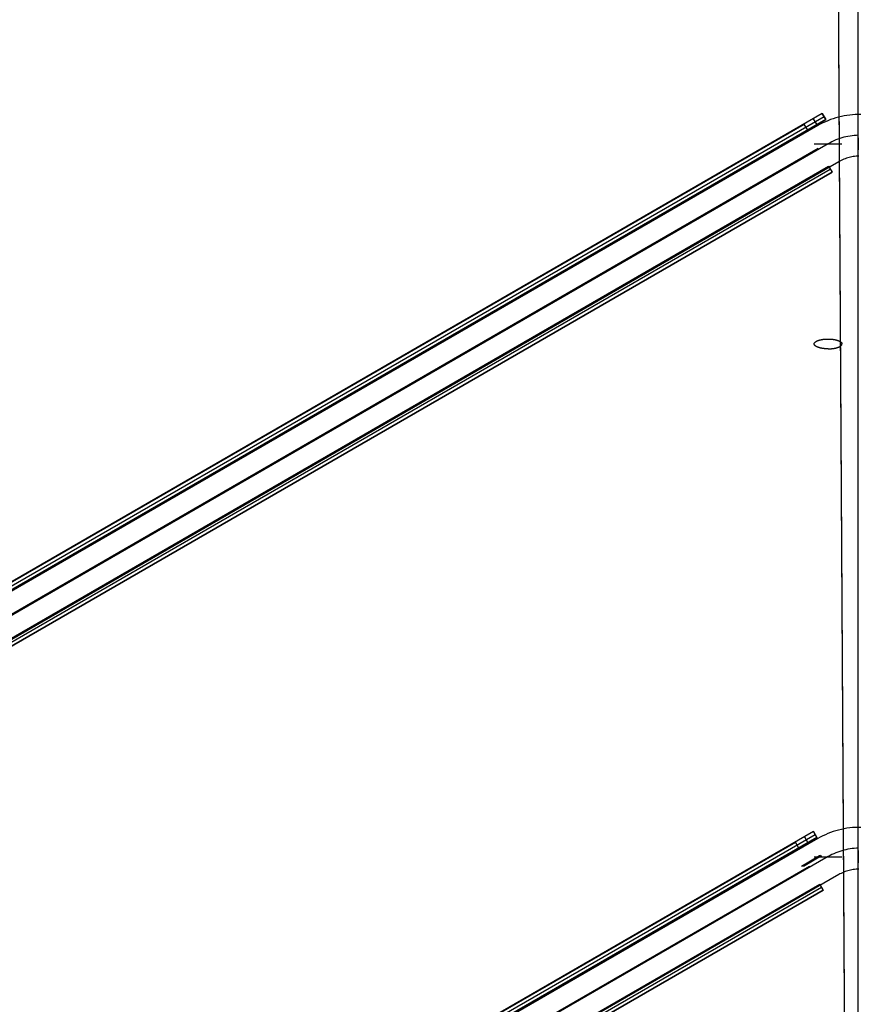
# Model space of a CAD drawing. Header units: millimetres. Extents: x -356 to 356, y -410 to 410.
# Tile 119 of 126: x -60 to 0, y 126 to 197. Entities that reach past the tile are written whole.
import ezdxf

# ---------------------------------------------------------------- set-up
doc = ezdxf.new("R2010")
doc.units = ezdxf.units.MM
doc.header["$MEASUREMENT"] = 0
doc.layers.add('1', color=7, linetype='Continuous')

msp = doc.modelspace()

# ---------------------------------------------------------------- linework, layer by layer
at = {"layer": '1', "color": 252, "extrusion": (0.999983, 0.005842, -0.000797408)}
for points in [[(407.209, -381.6), (29.139, -330)], [(407.344, -380.609), (29.275, -329.009)], [(407.209, -381.6), (29.139, -330)], [(407.074, -382.591), (29.004, -330.991)]]:
    msp.add_lwpolyline(points, dxfattribs=at)
at = {"layer": '1', "color": 252, "extrusion": (1, 0, 0)}
for points in [[(188.214, -455), (254.436, -430)], [(188.567, -455.936), (254.789, -430.936)], [(188.214, -455), (254.436, -430)], [(187.861, -454.064), (254.083, -429.064)], [(190.385, -456.5), (190.385, -528.5)], [(190.169, -528.5), (190.169, -456.5)], [(189.952, -528.5), (189.952, -456.5)], [(137.384, -480.899), (188.652, -455.899)], [(188.652, -455.899), (187.776, -454.101)], [(188.567, -455.936), (187.861, -454.064)], [(136.945, -480), (188.214, -455)], [(187.903, -453.5), (187.903, -453)], [(136.507, -479.101), (187.776, -454.101)], [(136.945, -480), (188.214, -455)], [(186.604, -455), (186.604, -460)], [(186.171, -460), (186.171, -455)], [(138.751, -481.5), (138.751, -553.5)], [(138.534, -553.5), (138.534, -481.5)], [(138.318, -553.5), (138.318, -481.5)], [(94.96, -505.862), (137.453, -480.862)], [(137.384, -480.899), (136.507, -479.101)], [(94.452, -505), (136.945, -480)], [(94.452, -505), (136.945, -480)], [(136.269, -478.5), (136.269, -478)], [(93.945, -504.138), (136.438, -479.138)], [(134.97, -480), (134.97, -485)], [(134.537, -485), (134.537, -480)]]:
    msp.add_lwpolyline(points, dxfattribs=at)
at = {"layer": '1', "color": 252}
for points in [[(-2.59, 190.385), (-162.805, 97.885)], [(-2.59, 190.385), (-162.805, 97.885)], [(-162.68, 97.669), (-2.465, 190.169)], [(-162.555, 97.452), (-2.34, 189.952)], [(-2.34, 189.952), (-162.555, 97.452)], [(-3.239, 190.01), (-2.989, 189.577)], [(0.189, 190.324), (-0.014, 190.324), (-0.216, 190.317), (-0.418, 190.303), (-0.62, 190.283), (-0.821, 190.255), (-1.021, 190.221), (-1.219, 190.18), (-1.416, 190.133), (-1.612, 190.079), (-1.805, 190.018), (-1.996, 189.951), (-2.185, 189.877), (-2.371, 189.797), (-2.555, 189.711), (-2.735, 189.619), (-2.912, 189.521)], [(-2.34, 189.952), (-2.59, 190.385)], [(-2.59, 190.385), (-2.34, 189.952)], [(-2.59, 190.385), (-2.34, 189.952)], [(-2.912, 189.521), (-162.562, 97.347)], [(-161.506, 98.635), (-3.889, 189.635)], [(-161.256, 98.202), (-3.639, 189.202)], [(-3.639, 189.202), (-3.889, 189.635)], [(0.012, 188.824), (-0.14, 188.819), (-0.292, 188.808), (-0.443, 188.793), (-0.594, 188.773), (-0.744, 188.747), (-0.893, 188.716), (-1.04, 188.681), (-1.187, 188.64), (-1.332, 188.595), (-1.475, 188.544), (-1.617, 188.489), (-1.757, 188.429), (-1.894, 188.365), (-2.029, 188.295), (-2.162, 188.222)], [(0.012, 188.824), (-0.14, 188.819), (-0.292, 188.808), (-0.443, 188.793), (-0.594, 188.773), (-0.744, 188.747), (-0.893, 188.716), (-1.04, 188.681), (-1.187, 188.64), (-1.332, 188.595), (-1.475, 188.544), (-1.617, 188.489), (-1.757, 188.429), (-1.894, 188.365), (-2.029, 188.295), (-2.162, 188.222)], [(-2.162, 188.222), (-161.812, 96.048)], [(-2.162, 188.222), (-161.812, 96.048)], [(-160.506, 96.903), (-2.889, 187.903)], [(-160.506, 96.903), (-2.889, 187.903)], [(-3.175, 188.214), (-1.175, 188.214)], [(-3.175, 188.214), (-1.175, 188.214)], [(0.037, 187.324), (-0.064, 187.321), (-0.165, 187.314), (-0.266, 187.304), (-0.367, 187.29), (-0.467, 187.273), (-0.566, 187.252), (-0.664, 187.229), (-0.762, 187.202), (-0.859, 187.171), (-0.954, 187.138), (-1.049, 187.101), (-1.142, 187.061), (-1.234, 187.018), (-1.324, 186.972), (-1.412, 186.923)], [(-1.412, 186.923), (-161.062, 94.749)], [(-159.756, 95.604), (-2.139, 186.604)], [(-159.756, 95.604), (-2.139, 186.604)], [(-159.756, 95.604), (-2.139, 186.604)], [(-159.631, 95.388), (-2.014, 186.388)], [(-2.139, 186.604), (-1.889, 186.171)], [(-2.139, 186.604), (-1.889, 186.171)], [(-1.889, 186.171), (-159.506, 95.171)], [(-1.889, 186.171), (-159.506, 95.171)], [(-159.506, 95.171), (-1.889, 186.171)], [(0.189, 139.055), (-0.014, 139.055), (-0.216, 139.048), (-0.418, 139.034), (-0.62, 139.014), (-0.821, 138.987), (-1.021, 138.952), (-1.219, 138.912), (-1.416, 138.864), (-1.612, 138.81), (-1.805, 138.749), (-1.996, 138.682), (-2.185, 138.609), (-2.371, 138.529), (-2.555, 138.443), (-2.735, 138.35), (-2.912, 138.252)], [(-3.223, 138.751), (-118.405, 72.251)], [(-3.223, 138.751), (-118.405, 72.251)], [(-118.28, 72.034), (-3.098, 138.534)], [(-2.912, 138.252), (-118.162, 71.712)], [(-118.155, 71.818), (-2.973, 138.318)], [(-2.973, 138.318), (-118.155, 71.818)], [(-3.873, 138.376), (-3.623, 137.943)], [(-2.973, 138.318), (-3.223, 138.751)], [(-3.223, 138.751), (-2.973, 138.318)], [(-3.223, 138.751), (-2.973, 138.318)], [(-117.106, 73.001), (-4.522, 138.001)], [(-116.856, 72.568), (-4.272, 137.568)], [(-4.272, 137.568), (-4.522, 138.001)], [(0.012, 137.555), (-0.14, 137.55), (-0.292, 137.54), (-0.443, 137.524), (-0.594, 137.504), (-0.744, 137.478), (-0.893, 137.448), (-1.04, 137.412), (-1.187, 137.372), (-1.332, 137.326), (-1.475, 137.276), (-1.617, 137.22), (-1.757, 137.161), (-1.894, 137.096), (-2.029, 137.027), (-2.162, 136.953)], [(0.012, 137.555), (-0.14, 137.55), (-0.292, 137.54), (-0.443, 137.524), (-0.594, 137.504), (-0.744, 137.478), (-0.893, 137.448), (-1.04, 137.412), (-1.187, 137.372), (-1.332, 137.326), (-1.475, 137.276), (-1.617, 137.22), (-1.757, 137.161), (-1.894, 137.096), (-2.029, 137.027), (-2.162, 136.953)], [(-2.162, 136.953), (-117.412, 70.413)], [(-2.162, 136.953), (-117.412, 70.413)], [(-3.175, 136.945), (-1.175, 136.945)], [(-116.106, 71.269), (-3.522, 136.269)], [(-116.106, 71.269), (-3.522, 136.269)], [(0.037, 136.055), (-0.064, 136.052), (-0.165, 136.045), (-0.266, 136.035), (-0.367, 136.021), (-0.467, 136.004), (-0.566, 135.984), (-0.664, 135.96), (-0.762, 135.933), (-0.859, 135.903), (-0.954, 135.869), (-1.049, 135.832), (-1.142, 135.792), (-1.234, 135.749), (-1.324, 135.703), (-1.412, 135.654)], [(-1.412, 135.654), (-116.662, 69.114)], [(-115.356, 69.97), (-2.772, 134.97)], [(-115.356, 69.97), (-2.772, 134.97)], [(-115.356, 69.97), (-2.772, 134.97)], [(-115.356, 69.97), (-2.772, 134.97)], [(-115.231, 69.753), (-2.647, 134.753)], [(-2.772, 134.97), (-2.522, 134.537)], [(-2.522, 134.537), (-2.772, 134.97)], [(-2.522, 134.537), (-115.106, 69.537)], [(-115.106, 69.537), (-2.522, 134.537)], [(-115.106, 69.537), (-2.522, 134.537)], [(-115.106, 69.537), (-2.522, 134.537)]]:
    msp.add_lwpolyline(points, dxfattribs=at)
at = {"layer": '1', "color": 252, "extrusion": (-0.231455, 0.935414, 0.267261)}
for points in [[(-41.774, -487.897), (-43.215, -489.454)], [(-43.284, -489.39), (-41.843, -487.833)], [(-41.913, -487.769), (-43.354, -489.325)], [(-28.757, -498.632), (-30.198, -500.189)], [(-30.267, -500.125), (-28.826, -498.568)], [(-28.896, -498.504), (-30.337, -500.061)]]:
    msp.add_lwpolyline(points, dxfattribs=at)
at = {"layer": '1', "color": 252, "extrusion": (0.866025, 0.5, 0)}
for points in [[(162.173, -455), (162.174, -454.956), (162.175, -454.911), (162.178, -454.866), (162.182, -454.82), (162.186, -454.775), (162.192, -454.729), (162.199, -454.682), (162.207, -454.636), (162.216, -454.59), (162.226, -454.543), (162.238, -454.496), (162.251, -454.45), (162.265, -454.403), (162.28, -454.357), (162.296, -454.31), (162.314, -454.264), (162.333, -454.218), (162.353, -454.172), (162.374, -454.127), (162.397, -454.081), (162.421, -454.037), (162.446, -453.992), (162.472, -453.949), (162.499, -453.906), (162.528, -453.863), (162.558, -453.821), (162.589, -453.78), (162.621, -453.739), (162.654, -453.7), (162.688, -453.661), (162.723, -453.623), (162.759, -453.586), (162.796, -453.55), (162.834, -453.515), (162.873, -453.48), (162.913, -453.447), (162.953, -453.415), (162.995, -453.384), (163.036, -453.355), (163.079, -453.326), (163.122, -453.299), (163.166, -453.272), (163.21, -453.247), (163.255, -453.223), (163.3, -453.201), (163.345, -453.179), (163.391, -453.159), (163.437, -453.14), (163.484, -453.123), (163.53, -453.106), (163.577, -453.091), (163.623, -453.077), (163.67, -453.064), (163.716, -453.053), (163.763, -453.043), (163.81, -453.033), (163.856, -453.025), (163.902, -453.018), (163.948, -453.013), (163.994, -453.008), (164.039, -453.005), (164.084, -453.002), (164.129, -453), (164.173, -453), (164.218, -453), (164.263, -453.002), (164.308, -453.005), (164.353, -453.008), (164.399, -453.013), (164.445, -453.018), (164.491, -453.025), (164.537, -453.033), (164.584, -453.043), (164.63, -453.053), (164.677, -453.064), (164.724, -453.077), (164.77, -453.091), (164.817, -453.106), (164.863, -453.123), (164.91, -453.14), (164.956, -453.159), (165.001, -453.179), (165.047, -453.201), (165.092, -453.223), (165.137, -453.247), (165.181, -453.272), (165.225, -453.299), (165.268, -453.326), (165.31, -453.355), (165.352, -453.384), (165.394, -453.415), (165.434, -453.447), (165.474, -453.48), (165.513, -453.515), (165.551, -453.55), (165.588, -453.586), (165.624, -453.623), (165.659, -453.661), (165.693, -453.7), (165.726, -453.739), (165.758, -453.78), (165.789, -453.821), (165.819, -453.863), (165.847, -453.906), (165.875, -453.949), (165.901, -453.992), (165.926, -454.037), (165.95, -454.081), (165.973, -454.127), (165.994, -454.172), (166.014, -454.218), (166.033, -454.264), (166.051, -454.31), (166.067, -454.357), (166.082, -454.403), (166.096, -454.45), (166.109, -454.496), (166.121, -454.543), (166.131, -454.59), (166.14, -454.636), (166.148, -454.682), (166.155, -454.729), (166.161, -454.775), (166.165, -454.82), (166.169, -454.866), (166.171, -454.911), (166.173, -454.956), (166.173, -455)], [(165.673, -455), (165.673, -454.967), (165.672, -454.933), (165.67, -454.899), (165.667, -454.865), (165.664, -454.831), (165.66, -454.796), (165.654, -454.762), (165.648, -454.727), (165.642, -454.692), (165.634, -454.657), (165.625, -454.622), (165.616, -454.587), (165.605, -454.552), (165.594, -454.517), (165.581, -454.483), (165.568, -454.448), (165.554, -454.413), (165.539, -454.379), (165.523, -454.345), (165.506, -454.311), (165.488, -454.278), (165.469, -454.244), (165.45, -454.212), (165.429, -454.179), (165.408, -454.147), (165.385, -454.116), (165.362, -454.085), (165.338, -454.055), (165.313, -454.025), (165.288, -453.996), (165.261, -453.967), (165.234, -453.939), (165.206, -453.912), (165.178, -453.886), (165.149, -453.86), (165.119, -453.835), (165.089, -453.811), (165.058, -453.788), (165.026, -453.766), (164.994, -453.745), (164.962, -453.724), (164.929, -453.704), (164.896, -453.685), (164.862, -453.668), (164.829, -453.651), (164.794, -453.635), (164.76, -453.619), (164.726, -453.605), (164.691, -453.592), (164.656, -453.58), (164.621, -453.568), (164.586, -453.558), (164.551, -453.548), (164.516, -453.54), (164.481, -453.532), (164.446, -453.525), (164.412, -453.519), (164.377, -453.514), (164.343, -453.51), (164.308, -453.506), (164.274, -453.503), (164.24, -453.501), (164.207, -453.5), (164.173, -453.5), (164.14, -453.5), (164.107, -453.501), (164.073, -453.503), (164.039, -453.506), (164.004, -453.51), (163.97, -453.514), (163.935, -453.519), (163.901, -453.525), (163.866, -453.532), (163.831, -453.54), (163.796, -453.548), (163.761, -453.558), (163.726, -453.568), (163.691, -453.58), (163.656, -453.592), (163.621, -453.605), (163.587, -453.619), (163.552, -453.635), (163.518, -453.651), (163.485, -453.668), (163.451, -453.685), (163.418, -453.704), (163.385, -453.724), (163.353, -453.745), (163.321, -453.766), (163.289, -453.788), (163.258, -453.811), (163.228, -453.835), (163.198, -453.86), (163.169, -453.886), (163.141, -453.912), (163.113, -453.939), (163.086, -453.967), (163.059, -453.996), (163.034, -454.025), (163.009, -454.055), (162.985, -454.085), (162.962, -454.116), (162.939, -454.147), (162.918, -454.179), (162.897, -454.212), (162.878, -454.244), (162.859, -454.278), (162.841, -454.311), (162.824, -454.345), (162.808, -454.379), (162.793, -454.413), (162.779, -454.448), (162.766, -454.483), (162.753, -454.517), (162.742, -454.552), (162.731, -454.587), (162.722, -454.622), (162.713, -454.657), (162.705, -454.692), (162.699, -454.727), (162.693, -454.762), (162.687, -454.796), (162.683, -454.831), (162.68, -454.865), (162.677, -454.899), (162.675, -454.933), (162.674, -454.967), (162.673, -455)], [(165.586, -455), (165.585, -454.948), (165.582, -454.897), (165.578, -454.845), (165.572, -454.794), (165.564, -454.742), (165.554, -454.692), (165.542, -454.641), (165.529, -454.591), (165.514, -454.541), (165.497, -454.492), (165.479, -454.444), (165.459, -454.396), (165.437, -454.349), (165.414, -454.303), (165.389, -454.257), (165.363, -454.213), (165.335, -454.169), (165.305, -454.127), (165.275, -454.085), (165.242, -454.045), (165.209, -454.005), (165.174, -453.967), (165.137, -453.93), (165.1, -453.895), (165.061, -453.86), (165.021, -453.827), (164.98, -453.796), (164.938, -453.766), (164.895, -453.737), (164.851, -453.71), (164.806, -453.684), (164.76, -453.66), (164.713, -453.638), (164.666, -453.617), (164.618, -453.597), (164.569, -453.58), (164.52, -453.564), (164.47, -453.55), (164.42, -453.538), (164.369, -453.527), (164.318, -453.518), (164.267, -453.511), (164.215, -453.506), (164.163, -453.502), (164.112, -453.5), (164.06, -453.5), (164.008, -453.502), (163.957, -453.506), (163.905, -453.511), (163.854, -453.518), (163.803, -453.527), (163.752, -453.538), (163.702, -453.55), (163.652, -453.564), (163.603, -453.58), (163.554, -453.597), (163.506, -453.617), (163.458, -453.638), (163.412, -453.66), (163.366, -453.684), (163.321, -453.71), (163.277, -453.737), (163.234, -453.766), (163.192, -453.796), (163.151, -453.827), (163.111, -453.86), (163.072, -453.895), (163.034, -453.93), (162.998, -453.967), (162.963, -454.005), (162.929, -454.045), (162.897, -454.085), (162.866, -454.127), (162.837, -454.169), (162.809, -454.213), (162.783, -454.257), (162.758, -454.303), (162.734, -454.349), (162.713, -454.396), (162.693, -454.444), (162.674, -454.492), (162.658, -454.541), (162.643, -454.591), (162.629, -454.641), (162.618, -454.692), (162.608, -454.742), (162.6, -454.794), (162.594, -454.845), (162.589, -454.897), (162.587, -454.948), (162.586, -455)], [(162.586, -455), (162.587, -455.052), (162.589, -455.103), (162.594, -455.155), (162.6, -455.206), (162.608, -455.258), (162.618, -455.308), (162.629, -455.359), (162.643, -455.409), (162.658, -455.459), (162.674, -455.508), (162.693, -455.556), (162.713, -455.604), (162.734, -455.651), (162.758, -455.697), (162.783, -455.743), (162.809, -455.787), (162.837, -455.831), (162.866, -455.873), (162.897, -455.915), (162.929, -455.955), (162.963, -455.995), (162.998, -456.033), (163.034, -456.07), (163.072, -456.105), (163.111, -456.14), (163.151, -456.173), (163.192, -456.204), (163.234, -456.234), (163.277, -456.263), (163.321, -456.29), (163.366, -456.316), (163.412, -456.34), (163.458, -456.362), (163.506, -456.383), (163.554, -456.403), (163.603, -456.42), (163.652, -456.436), (163.702, -456.45), (163.752, -456.462), (163.803, -456.473), (163.854, -456.482), (163.905, -456.489), (163.957, -456.494), (164.008, -456.498), (164.06, -456.5), (164.112, -456.5), (164.163, -456.498), (164.215, -456.494), (164.267, -456.489), (164.318, -456.482), (164.369, -456.473), (164.42, -456.462), (164.47, -456.45), (164.52, -456.436), (164.569, -456.42), (164.618, -456.403), (164.666, -456.383), (164.713, -456.362), (164.76, -456.34), (164.806, -456.316), (164.851, -456.29), (164.895, -456.263), (164.938, -456.234), (164.98, -456.204), (165.021, -456.173), (165.061, -456.14), (165.1, -456.105), (165.137, -456.07), (165.174, -456.033), (165.209, -455.995), (165.242, -455.955), (165.275, -455.915), (165.305, -455.873), (165.335, -455.831), (165.363, -455.787), (165.389, -455.743), (165.414, -455.697), (165.437, -455.651), (165.459, -455.604), (165.479, -455.556), (165.497, -455.508), (165.514, -455.459), (165.529, -455.409), (165.542, -455.359), (165.554, -455.308), (165.564, -455.258), (165.572, -455.206), (165.578, -455.155), (165.582, -455.103), (165.585, -455.052), (165.586, -455)], [(121.186, -480), (121.185, -479.948), (121.182, -479.897), (121.178, -479.845), (121.172, -479.794), (121.164, -479.742), (121.154, -479.692), (121.142, -479.641), (121.129, -479.591), (121.114, -479.541), (121.097, -479.492), (121.079, -479.444), (121.059, -479.396), (121.037, -479.349), (121.014, -479.303), (120.989, -479.257), (120.963, -479.213), (120.935, -479.169), (120.905, -479.127), (120.875, -479.085), (120.842, -479.045), (120.809, -479.005), (120.774, -478.967), (120.737, -478.93), (120.7, -478.895), (120.661, -478.86), (120.621, -478.827), (120.58, -478.796), (120.538, -478.766), (120.495, -478.737), (120.451, -478.71), (120.406, -478.684), (120.36, -478.66), (120.313, -478.638), (120.266, -478.617), (120.218, -478.597), (120.169, -478.58), (120.12, -478.564), (120.07, -478.55), (120.02, -478.538), (119.969, -478.527), (119.918, -478.518), (119.867, -478.511), (119.815, -478.506), (119.763, -478.502), (119.712, -478.5), (119.66, -478.5), (119.608, -478.502), (119.557, -478.506), (119.505, -478.511), (119.454, -478.518), (119.403, -478.527), (119.352, -478.538), (119.302, -478.55), (119.252, -478.564), (119.203, -478.58), (119.154, -478.597), (119.106, -478.617), (119.058, -478.638), (119.012, -478.66), (118.966, -478.684), (118.921, -478.71), (118.877, -478.737), (118.834, -478.766), (118.792, -478.796), (118.751, -478.827), (118.711, -478.86), (118.672, -478.895), (118.634, -478.93), (118.598, -478.967), (118.563, -479.005), (118.529, -479.045), (118.497, -479.085), (118.466, -479.127), (118.437, -479.169), (118.409, -479.213), (118.383, -479.257), (118.358, -479.303), (118.334, -479.349), (118.313, -479.396), (118.293, -479.444), (118.274, -479.492), (118.258, -479.541), (118.243, -479.591), (118.229, -479.641), (118.218, -479.692), (118.208, -479.742), (118.2, -479.794), (118.194, -479.845), (118.189, -479.897), (118.187, -479.948), (118.186, -480)], [(118.186, -480), (118.187, -480.052), (118.189, -480.103), (118.194, -480.155), (118.2, -480.206), (118.208, -480.258), (118.218, -480.308), (118.229, -480.359), (118.243, -480.409), (118.258, -480.459), (118.274, -480.508), (118.293, -480.556), (118.313, -480.604), (118.334, -480.651), (118.358, -480.697), (118.383, -480.743), (118.409, -480.787), (118.437, -480.831), (118.466, -480.873), (118.497, -480.915), (118.529, -480.955), (118.563, -480.995), (118.598, -481.033), (118.634, -481.07), (118.672, -481.105), (118.711, -481.14), (118.751, -481.173), (118.792, -481.204), (118.834, -481.234), (118.877, -481.263), (118.921, -481.29), (118.966, -481.316), (119.012, -481.34), (119.058, -481.362), (119.106, -481.383), (119.154, -481.403), (119.203, -481.42), (119.252, -481.436), (119.302, -481.45), (119.352, -481.462), (119.403, -481.473), (119.454, -481.482), (119.505, -481.489), (119.557, -481.494), (119.608, -481.498), (119.66, -481.5), (119.712, -481.5), (119.763, -481.498), (119.815, -481.494), (119.867, -481.489), (119.918, -481.482), (119.969, -481.473), (120.02, -481.462), (120.07, -481.45), (120.12, -481.436), (120.169, -481.42), (120.218, -481.403), (120.266, -481.383), (120.313, -481.362), (120.36, -481.34), (120.406, -481.316), (120.451, -481.29), (120.495, -481.263), (120.538, -481.234), (120.58, -481.204), (120.621, -481.173), (120.661, -481.14), (120.7, -481.105), (120.737, -481.07), (120.774, -481.033), (120.809, -480.995), (120.842, -480.955), (120.875, -480.915), (120.905, -480.873), (120.935, -480.831), (120.963, -480.787), (120.989, -480.743), (121.014, -480.697), (121.037, -480.651), (121.059, -480.604), (121.079, -480.556), (121.097, -480.508), (121.114, -480.459), (121.129, -480.409), (121.142, -480.359), (121.154, -480.308), (121.164, -480.258), (121.172, -480.206), (121.178, -480.155), (121.182, -480.103), (121.185, -480.052), (121.186, -480)], [(117.773, -480), (117.774, -479.956), (117.775, -479.911), (117.778, -479.866), (117.782, -479.82), (117.786, -479.775), (117.792, -479.729), (117.799, -479.682), (117.807, -479.636), (117.816, -479.59), (117.826, -479.543), (117.838, -479.496), (117.851, -479.45), (117.865, -479.403), (117.88, -479.357), (117.896, -479.31), (117.914, -479.264), (117.933, -479.218), (117.953, -479.172), (117.974, -479.127), (117.997, -479.081), (118.021, -479.037), (118.046, -478.992), (118.072, -478.949), (118.099, -478.906), (118.128, -478.863), (118.158, -478.821), (118.189, -478.78), (118.221, -478.739), (118.254, -478.7), (118.288, -478.661), (118.323, -478.623), (118.359, -478.586), (118.396, -478.55), (118.434, -478.515), (118.473, -478.48), (118.513, -478.447), (118.553, -478.415), (118.595, -478.384), (118.636, -478.355), (118.679, -478.326), (118.722, -478.299), (118.766, -478.272), (118.81, -478.247), (118.855, -478.223), (118.9, -478.201), (118.945, -478.179), (118.991, -478.159), (119.037, -478.14), (119.084, -478.123), (119.13, -478.106), (119.177, -478.091), (119.223, -478.077), (119.27, -478.064), (119.316, -478.053), (119.363, -478.043), (119.41, -478.033), (119.456, -478.025), (119.502, -478.018), (119.548, -478.013), (119.594, -478.008), (119.639, -478.005), (119.684, -478.002), (119.729, -478), (119.773, -478), (119.818, -478), (119.863, -478.002), (119.908, -478.005), (119.953, -478.008), (119.999, -478.013), (120.045, -478.018), (120.091, -478.025), (120.137, -478.033), (120.184, -478.043), (120.23, -478.053), (120.277, -478.064), (120.324, -478.077), (120.37, -478.091), (120.417, -478.106), (120.463, -478.123), (120.51, -478.14), (120.556, -478.159), (120.601, -478.179), (120.647, -478.201), (120.692, -478.223), (120.737, -478.247), (120.781, -478.272), (120.825, -478.299), (120.868, -478.326), (120.91, -478.355), (120.952, -478.384), (120.994, -478.415), (121.034, -478.447), (121.074, -478.48), (121.113, -478.515), (121.151, -478.55), (121.188, -478.586), (121.224, -478.623), (121.259, -478.661), (121.293, -478.7), (121.326, -478.739), (121.358, -478.78), (121.389, -478.821), (121.419, -478.863), (121.447, -478.906), (121.475, -478.949), (121.501, -478.992), (121.526, -479.037), (121.55, -479.081), (121.573, -479.127), (121.594, -479.172), (121.614, -479.218), (121.633, -479.264), (121.651, -479.31), (121.667, -479.357), (121.682, -479.403), (121.696, -479.45), (121.709, -479.496), (121.721, -479.543), (121.731, -479.59), (121.74, -479.636), (121.748, -479.682), (121.755, -479.729), (121.761, -479.775), (121.765, -479.82), (121.769, -479.866), (121.771, -479.911), (121.773, -479.956), (121.773, -480)], [(121.273, -480), (121.273, -479.967), (121.272, -479.933), (121.27, -479.899), (121.267, -479.865), (121.264, -479.831), (121.26, -479.796), (121.254, -479.762), (121.248, -479.727), (121.242, -479.692), (121.234, -479.657), (121.225, -479.622), (121.216, -479.587), (121.205, -479.552), (121.194, -479.517), (121.181, -479.483), (121.168, -479.448), (121.154, -479.413), (121.139, -479.379), (121.123, -479.345), (121.106, -479.311), (121.088, -479.278), (121.069, -479.244), (121.05, -479.212), (121.029, -479.179), (121.008, -479.147), (120.985, -479.116), (120.962, -479.085), (120.938, -479.055), (120.913, -479.025), (120.888, -478.996), (120.861, -478.967), (120.834, -478.939), (120.806, -478.912), (120.778, -478.886), (120.749, -478.86), (120.719, -478.835), (120.689, -478.811), (120.658, -478.788), (120.626, -478.766), (120.594, -478.745), (120.562, -478.724), (120.529, -478.704), (120.496, -478.685), (120.462, -478.668), (120.429, -478.651), (120.394, -478.635), (120.36, -478.619), (120.326, -478.605), (120.291, -478.592), (120.256, -478.58), (120.221, -478.568), (120.186, -478.558), (120.151, -478.548), (120.116, -478.54), (120.081, -478.532), (120.046, -478.525), (120.012, -478.519), (119.977, -478.514), (119.943, -478.51), (119.908, -478.506), (119.874, -478.503), (119.84, -478.501), (119.807, -478.5), (119.773, -478.5), (119.74, -478.5), (119.707, -478.501), (119.673, -478.503), (119.639, -478.506), (119.604, -478.51), (119.57, -478.514), (119.535, -478.519), (119.501, -478.525), (119.466, -478.532), (119.431, -478.54), (119.396, -478.548), (119.361, -478.558), (119.326, -478.568), (119.291, -478.58), (119.256, -478.592), (119.221, -478.605), (119.187, -478.619), (119.152, -478.635), (119.118, -478.651), (119.085, -478.668), (119.051, -478.685), (119.018, -478.704), (118.985, -478.724), (118.953, -478.745), (118.921, -478.766), (118.889, -478.788), (118.858, -478.811), (118.828, -478.835), (118.798, -478.86), (118.769, -478.886), (118.741, -478.912), (118.713, -478.939), (118.686, -478.967), (118.659, -478.996), (118.634, -479.025), (118.609, -479.055), (118.585, -479.085), (118.562, -479.116), (118.539, -479.147), (118.518, -479.179), (118.497, -479.212), (118.478, -479.244), (118.459, -479.278), (118.441, -479.311), (118.424, -479.345), (118.408, -479.379), (118.393, -479.413), (118.379, -479.448), (118.366, -479.483), (118.353, -479.517), (118.342, -479.552), (118.331, -479.587), (118.322, -479.622), (118.313, -479.657), (118.305, -479.692), (118.299, -479.727), (118.293, -479.762), (118.287, -479.796), (118.283, -479.831), (118.28, -479.865), (118.277, -479.899), (118.275, -479.933), (118.274, -479.967), (118.273, -480)]]:
    msp.add_lwpolyline(points, dxfattribs=at)
at = {"layer": '1', "color": 252, "extrusion": (0, 0.898831, 0.438294)}
for points in [[(3.175, -491.462), (3.175, -491.484), (3.174, -491.506), (3.173, -491.529), (3.171, -491.551), (3.169, -491.574), (3.166, -491.597), (3.163, -491.62), (3.159, -491.643), (3.154, -491.667), (3.149, -491.69), (3.143, -491.713), (3.137, -491.737), (3.13, -491.76), (3.122, -491.783), (3.114, -491.806), (3.105, -491.83), (3.096, -491.853), (3.086, -491.876), (3.075, -491.898), (3.064, -491.921), (3.052, -491.943), (3.039, -491.965), (3.026, -491.987), (3.012, -492.009), (2.998, -492.03), (2.983, -492.051), (2.968, -492.072), (2.952, -492.092), (2.935, -492.112), (2.918, -492.131), (2.9, -492.15), (2.882, -492.169), (2.864, -492.187), (2.845, -492.204), (2.825, -492.221), (2.806, -492.238), (2.785, -492.254), (2.765, -492.269), (2.744, -492.284), (2.722, -492.299), (2.701, -492.312), (2.679, -492.325), (2.657, -492.338), (2.635, -492.35), (2.612, -492.361), (2.589, -492.372), (2.566, -492.382), (2.543, -492.391), (2.52, -492.4), (2.497, -492.408), (2.474, -492.416), (2.45, -492.423), (2.427, -492.429), (2.404, -492.435), (2.38, -492.44), (2.357, -492.445), (2.334, -492.449), (2.311, -492.452), (2.288, -492.455), (2.265, -492.457), (2.242, -492.459), (2.22, -492.461), (2.197, -492.461), (2.175, -492.462), (2.153, -492.461), (2.131, -492.461), (2.108, -492.459), (2.085, -492.457), (2.063, -492.455), (2.04, -492.452), (2.016, -492.449), (1.993, -492.445), (1.97, -492.44), (1.947, -492.435), (1.923, -492.429), (1.9, -492.423), (1.877, -492.416), (1.853, -492.408), (1.83, -492.4), (1.807, -492.391), (1.784, -492.382), (1.761, -492.372), (1.739, -492.361), (1.716, -492.35), (1.694, -492.338), (1.671, -492.325), (1.65, -492.312), (1.628, -492.299), (1.607, -492.284), (1.586, -492.269), (1.565, -492.254), (1.545, -492.238), (1.525, -492.221), (1.506, -492.204), (1.487, -492.187), (1.468, -492.169), (1.45, -492.15), (1.433, -492.131), (1.415, -492.112), (1.399, -492.092), (1.383, -492.072), (1.367, -492.051), (1.353, -492.03), (1.338, -492.009), (1.325, -491.987), (1.311, -491.965), (1.299, -491.943), (1.287, -491.921), (1.276, -491.898), (1.265, -491.876), (1.255, -491.853), (1.245, -491.83), (1.237, -491.806), (1.228, -491.783), (1.221, -491.76), (1.214, -491.737), (1.207, -491.713), (1.202, -491.69), (1.197, -491.667), (1.192, -491.643), (1.188, -491.62), (1.184, -491.597), (1.182, -491.574), (1.179, -491.551), (1.178, -491.529), (1.176, -491.506), (1.175, -491.484), (1.175, -491.462)], [(2.175, -490.462), (2.197, -490.462), (2.22, -490.463), (2.242, -490.464), (2.265, -490.466), (2.288, -490.468), (2.311, -490.471), (2.334, -490.474), (2.357, -490.478), (2.38, -490.483), (2.404, -490.488), (2.427, -490.494), (2.45, -490.5), (2.474, -490.507), (2.497, -490.515), (2.52, -490.523), (2.543, -490.532), (2.566, -490.541), (2.589, -490.551), (2.612, -490.562), (2.635, -490.573), (2.657, -490.585), (2.679, -490.598), (2.701, -490.611), (2.722, -490.625), (2.744, -490.639), (2.765, -490.654), (2.785, -490.669), (2.806, -490.685), (2.825, -490.702), (2.845, -490.719), (2.864, -490.736), (2.882, -490.754), (2.9, -490.773), (2.918, -490.792), (2.935, -490.811), (2.952, -490.831), (2.968, -490.851), (2.983, -490.872), (2.998, -490.893), (3.012, -490.914), (3.026, -490.936), (3.039, -490.958), (3.052, -490.98), (3.064, -491.002), (3.075, -491.025), (3.086, -491.048), (3.096, -491.07), (3.105, -491.093), (3.114, -491.117), (3.122, -491.14), (3.13, -491.163), (3.137, -491.186), (3.143, -491.21), (3.149, -491.233), (3.154, -491.256), (3.159, -491.28), (3.163, -491.303), (3.166, -491.326), (3.169, -491.349), (3.171, -491.372), (3.173, -491.394), (3.174, -491.417), (3.175, -491.439), (3.175, -491.462)], [(1.175, -491.462), (1.176, -491.427), (1.178, -491.393), (1.18, -491.359), (1.185, -491.325), (1.19, -491.292), (1.196, -491.258), (1.204, -491.225), (1.212, -491.192), (1.222, -491.159), (1.233, -491.127), (1.245, -491.095), (1.258, -491.063), (1.272, -491.032), (1.287, -491.001), (1.304, -490.971), (1.321, -490.942), (1.339, -490.913), (1.358, -490.885), (1.378, -490.857), (1.4, -490.83), (1.422, -490.804), (1.444, -490.779), (1.468, -490.754), (1.493, -490.731), (1.518, -490.708), (1.544, -490.686), (1.571, -490.665), (1.599, -490.645), (1.627, -490.625), (1.656, -490.607), (1.685, -490.59), (1.715, -490.574), (1.746, -490.558), (1.777, -490.544), (1.808, -490.531), (1.84, -490.519), (1.873, -490.508), (1.905, -490.499), (1.938, -490.49), (1.972, -490.482), (2.005, -490.476), (2.039, -490.471), (2.073, -490.467), (2.107, -490.464), (2.141, -490.462), (2.175, -490.462)], [(2.175, -490.462), (2.141, -490.462), (2.106, -490.464), (2.071, -490.467), (2.037, -490.471), (2.003, -490.477), (1.968, -490.483), (1.935, -490.491), (1.901, -490.5), (1.868, -490.51), (1.835, -490.521), (1.803, -490.534), (1.771, -490.547), (1.739, -490.562), (1.708, -490.577), (1.678, -490.594), (1.648, -490.612), (1.619, -490.631), (1.59, -490.65), (1.562, -490.671), (1.535, -490.693), (1.509, -490.716), (1.484, -490.739), (1.459, -490.764), (1.435, -490.789), (1.412, -490.815), (1.39, -490.842), (1.369, -490.87), (1.349, -490.898), (1.33, -490.927), (1.312, -490.957), (1.295, -490.987), (1.279, -491.018), (1.264, -491.049), (1.251, -491.081), (1.238, -491.113), (1.226, -491.146), (1.216, -491.179), (1.207, -491.212), (1.199, -491.246), (1.192, -491.28), (1.186, -491.315), (1.182, -491.349), (1.178, -491.383), (1.176, -491.418), (1.175, -491.453), (1.176, -491.488), (1.177, -491.522), (1.18, -491.557), (1.184, -491.591), (1.189, -491.626), (1.195, -491.66), (1.203, -491.694), (1.211, -491.727), (1.221, -491.761), (1.232, -491.794), (1.244, -491.826), (1.257, -491.858), (1.272, -491.89), (1.287, -491.921), (1.303, -491.951), (1.321, -491.981), (1.34, -492.011), (1.359, -492.039), (1.38, -492.067), (1.401, -492.095), (1.424, -492.121), (1.447, -492.147), (1.471, -492.172), (1.496, -492.196), (1.522, -492.219), (1.549, -492.241), (1.576, -492.262), (1.604, -492.283), (1.633, -492.302), (1.663, -492.32), (1.693, -492.337), (1.724, -492.354), (1.755, -492.369), (1.787, -492.383), (1.819, -492.396), (1.851, -492.408), (1.884, -492.418), (1.918, -492.428), (1.952, -492.436), (1.985, -492.443), (2.02, -492.449), (2.054, -492.454), (2.089, -492.458), (2.123, -492.46), (2.158, -492.461), (2.193, -492.461), (2.227, -492.46), (2.262, -492.458), (2.296, -492.454), (2.331, -492.449), (2.365, -492.443), (2.399, -492.436), (2.433, -492.428), (2.466, -492.418), (2.499, -492.408), (2.532, -492.396), (2.564, -492.383), (2.596, -492.369), (2.627, -492.354), (2.658, -492.337), (2.688, -492.32), (2.717, -492.302), (2.746, -492.283), (2.774, -492.262), (2.802, -492.241), (2.828, -492.219), (2.854, -492.196), (2.879, -492.172), (2.904, -492.147), (2.927, -492.121), (2.949, -492.095), (2.971, -492.067), (2.991, -492.039), (3.011, -492.011), (3.029, -491.981), (3.047, -491.951), (3.063, -491.921), (3.079, -491.89), (3.093, -491.858), (3.106, -491.826), (3.119, -491.794), (3.129, -491.761), (3.139, -491.727), (3.148, -491.694), (3.155, -491.66), (3.162, -491.626), (3.167, -491.591), (3.171, -491.557), (3.173, -491.522), (3.175, -491.488), (3.175, -491.453), (3.174, -491.418), (3.172, -491.383), (3.169, -491.349), (3.164, -491.315), (3.159, -491.28), (3.152, -491.246), (3.144, -491.212), (3.135, -491.179), (3.124, -491.146), (3.113, -491.113), (3.1, -491.081), (3.086, -491.049), (3.071, -491.018), (3.055, -490.987), (3.038, -490.957), (3.02, -490.927), (3.001, -490.898), (2.981, -490.87), (2.96, -490.842), (2.938, -490.815), (2.915, -490.789), (2.891, -490.764), (2.867, -490.739), (2.841, -490.716), (2.815, -490.693), (2.788, -490.671), (2.76, -490.65), (2.732, -490.631), (2.703, -490.612), (2.673, -490.594), (2.642, -490.577), (2.611, -490.562), (2.58, -490.547), (2.548, -490.534), (2.515, -490.521), (2.483, -490.51), (2.449, -490.5), (2.416, -490.491), (2.382, -490.483), (2.348, -490.477), (2.314, -490.471), (2.279, -490.467), (2.245, -490.464), (2.21, -490.462), (2.175, -490.462)], [(3.175, -491.462), (3.175, -491.484), (3.174, -491.506), (3.173, -491.529), (3.171, -491.551), (3.169, -491.574), (3.166, -491.597), (3.163, -491.62), (3.159, -491.643), (3.154, -491.667), (3.149, -491.69), (3.143, -491.713), (3.137, -491.737), (3.13, -491.76), (3.122, -491.783), (3.114, -491.806), (3.105, -491.83), (3.096, -491.853), (3.086, -491.876), (3.075, -491.898), (3.064, -491.921), (3.052, -491.943), (3.039, -491.965), (3.026, -491.987), (3.012, -492.009), (2.998, -492.03), (2.983, -492.051), (2.968, -492.072), (2.952, -492.092), (2.935, -492.112), (2.918, -492.131), (2.9, -492.15), (2.882, -492.169), (2.864, -492.187), (2.845, -492.204), (2.825, -492.221), (2.806, -492.238), (2.785, -492.254), (2.765, -492.269), (2.744, -492.284), (2.722, -492.299), (2.701, -492.312), (2.679, -492.325), (2.657, -492.338), (2.635, -492.35), (2.612, -492.361), (2.589, -492.372), (2.566, -492.382), (2.543, -492.391), (2.52, -492.4), (2.497, -492.408), (2.474, -492.416), (2.45, -492.423), (2.427, -492.429), (2.404, -492.435), (2.38, -492.44), (2.357, -492.445), (2.334, -492.449), (2.311, -492.452), (2.288, -492.455), (2.265, -492.457), (2.242, -492.459), (2.22, -492.461), (2.197, -492.461), (2.175, -492.462), (2.153, -492.461), (2.131, -492.461), (2.108, -492.459), (2.085, -492.457), (2.063, -492.455), (2.04, -492.452), (2.016, -492.449), (1.993, -492.445), (1.97, -492.44), (1.947, -492.435), (1.923, -492.429), (1.9, -492.423), (1.877, -492.416), (1.853, -492.408), (1.83, -492.4), (1.807, -492.391), (1.784, -492.382), (1.761, -492.372), (1.739, -492.361), (1.716, -492.35), (1.694, -492.338), (1.671, -492.325), (1.65, -492.312), (1.628, -492.299), (1.607, -492.284), (1.586, -492.269), (1.565, -492.254), (1.545, -492.238), (1.525, -492.221), (1.506, -492.204), (1.487, -492.187), (1.468, -492.169), (1.45, -492.15), (1.433, -492.131), (1.415, -492.112), (1.399, -492.092), (1.383, -492.072), (1.367, -492.051), (1.353, -492.03), (1.338, -492.009), (1.325, -491.987), (1.311, -491.965), (1.299, -491.943), (1.287, -491.921), (1.276, -491.898), (1.265, -491.876), (1.255, -491.853), (1.245, -491.83), (1.237, -491.806), (1.228, -491.783), (1.221, -491.76), (1.214, -491.737), (1.207, -491.713), (1.202, -491.69), (1.197, -491.667), (1.192, -491.643), (1.188, -491.62), (1.184, -491.597), (1.182, -491.574), (1.179, -491.551), (1.178, -491.529), (1.176, -491.506), (1.175, -491.484), (1.175, -491.462)], [(2.175, -490.462), (2.197, -490.462), (2.22, -490.463), (2.242, -490.464), (2.265, -490.466), (2.288, -490.468), (2.311, -490.471), (2.334, -490.474), (2.357, -490.478), (2.38, -490.483), (2.404, -490.488), (2.427, -490.494), (2.45, -490.5), (2.474, -490.507), (2.497, -490.515), (2.52, -490.523), (2.543, -490.532), (2.566, -490.541), (2.589, -490.551), (2.612, -490.562), (2.635, -490.573), (2.657, -490.585), (2.679, -490.598), (2.701, -490.611), (2.722, -490.625), (2.744, -490.639), (2.765, -490.654), (2.785, -490.669), (2.806, -490.685), (2.825, -490.702), (2.845, -490.719), (2.864, -490.736), (2.882, -490.754), (2.9, -490.773), (2.918, -490.792), (2.935, -490.811), (2.952, -490.831), (2.968, -490.851), (2.983, -490.872), (2.998, -490.893), (3.012, -490.914), (3.026, -490.936), (3.039, -490.958), (3.052, -490.98), (3.064, -491.002), (3.075, -491.025), (3.086, -491.048), (3.096, -491.07), (3.105, -491.093), (3.114, -491.117), (3.122, -491.14), (3.13, -491.163), (3.137, -491.186), (3.143, -491.21), (3.149, -491.233), (3.154, -491.256), (3.159, -491.28), (3.163, -491.303), (3.166, -491.326), (3.169, -491.349), (3.171, -491.372), (3.173, -491.394), (3.174, -491.417), (3.175, -491.439), (3.175, -491.462)], [(2.175, -490.462), (2.141, -490.462), (2.107, -490.464), (2.073, -490.467), (2.039, -490.471), (2.005, -490.476), (1.972, -490.482), (1.938, -490.49), (1.905, -490.499), (1.873, -490.508), (1.84, -490.519), (1.808, -490.531), (1.777, -490.544), (1.746, -490.558), (1.715, -490.574), (1.685, -490.59), (1.656, -490.607), (1.627, -490.625), (1.599, -490.645), (1.571, -490.665), (1.544, -490.686), (1.518, -490.708), (1.493, -490.731), (1.468, -490.754), (1.444, -490.779), (1.422, -490.804), (1.4, -490.83), (1.378, -490.857), (1.358, -490.885), (1.339, -490.913), (1.321, -490.942), (1.304, -490.971), (1.287, -491.001), (1.272, -491.032), (1.258, -491.063), (1.245, -491.095), (1.233, -491.127), (1.222, -491.159), (1.212, -491.192), (1.204, -491.225), (1.196, -491.258), (1.19, -491.292), (1.185, -491.325), (1.18, -491.359), (1.178, -491.393), (1.176, -491.427), (1.175, -491.462)]]:
    msp.add_lwpolyline(points, dxfattribs=at)
at = {"layer": '1', "color": 252, "extrusion": (0, 0.935553, 0.353188)}
for points in [[(3.175, -492.151), (3.175, -492.173), (3.174, -492.196), (3.173, -492.218), (3.171, -492.241), (3.169, -492.264), (3.166, -492.287), (3.163, -492.31), (3.159, -492.333), (3.154, -492.357), (3.149, -492.38), (3.143, -492.403), (3.137, -492.426), (3.13, -492.45), (3.122, -492.473), (3.114, -492.496), (3.105, -492.519), (3.096, -492.542), (3.086, -492.565), (3.075, -492.588), (3.064, -492.611), (3.052, -492.633), (3.039, -492.655), (3.026, -492.677), (3.012, -492.699), (2.998, -492.72), (2.983, -492.741), (2.968, -492.761), (2.952, -492.782), (2.935, -492.801), (2.918, -492.821), (2.9, -492.84), (2.882, -492.858), (2.864, -492.876), (2.845, -492.894), (2.825, -492.911), (2.806, -492.928), (2.785, -492.944), (2.765, -492.959), (2.744, -492.974), (2.722, -492.988), (2.701, -493.002), (2.679, -493.015), (2.657, -493.028), (2.635, -493.04), (2.612, -493.051), (2.589, -493.062), (2.566, -493.072), (2.543, -493.081), (2.52, -493.09), (2.497, -493.098), (2.474, -493.106), (2.45, -493.113), (2.427, -493.119), (2.404, -493.125), (2.38, -493.13), (2.357, -493.135), (2.334, -493.139), (2.311, -493.142), (2.288, -493.145), (2.265, -493.147), (2.242, -493.149), (2.22, -493.15), (2.197, -493.151), (2.175, -493.151), (2.153, -493.151), (2.131, -493.15), (2.108, -493.149), (2.085, -493.147), (2.063, -493.145), (2.04, -493.142), (2.016, -493.139), (1.993, -493.135), (1.97, -493.13), (1.947, -493.125), (1.923, -493.119), (1.9, -493.113), (1.877, -493.106), (1.853, -493.098), (1.83, -493.09), (1.807, -493.081), (1.784, -493.072), (1.761, -493.062), (1.739, -493.051), (1.716, -493.04), (1.694, -493.028), (1.671, -493.015), (1.65, -493.002), (1.628, -492.988), (1.607, -492.974), (1.586, -492.959), (1.565, -492.944), (1.545, -492.928), (1.525, -492.911), (1.506, -492.894), (1.487, -492.876), (1.468, -492.858), (1.45, -492.84), (1.433, -492.821), (1.415, -492.801), (1.399, -492.782), (1.383, -492.761), (1.367, -492.741), (1.353, -492.72), (1.338, -492.699), (1.325, -492.677), (1.311, -492.655), (1.299, -492.633), (1.287, -492.611), (1.276, -492.588), (1.265, -492.565), (1.255, -492.542), (1.245, -492.519), (1.237, -492.496), (1.228, -492.473), (1.221, -492.45), (1.214, -492.426), (1.207, -492.403), (1.202, -492.38), (1.197, -492.357), (1.192, -492.333), (1.188, -492.31), (1.184, -492.287), (1.182, -492.264), (1.179, -492.241), (1.178, -492.218), (1.176, -492.196), (1.175, -492.173), (1.175, -492.151)], [(2.175, -491.151), (2.197, -491.152), (2.22, -491.152), (2.242, -491.154), (2.265, -491.155), (2.288, -491.158), (2.311, -491.161), (2.334, -491.164), (2.357, -491.168), (2.38, -491.173), (2.404, -491.178), (2.427, -491.184), (2.45, -491.19), (2.474, -491.197), (2.497, -491.204), (2.52, -491.213), (2.543, -491.222), (2.566, -491.231), (2.589, -491.241), (2.612, -491.252), (2.635, -491.263), (2.657, -491.275), (2.679, -491.287), (2.701, -491.301), (2.722, -491.314), (2.744, -491.329), (2.765, -491.343), (2.785, -491.359), (2.806, -491.375), (2.825, -491.391), (2.845, -491.409), (2.864, -491.426), (2.882, -491.444), (2.9, -491.463), (2.918, -491.482), (2.935, -491.501), (2.952, -491.521), (2.968, -491.541), (2.983, -491.562), (2.998, -491.583), (3.012, -491.604), (3.026, -491.626), (3.039, -491.648), (3.052, -491.67), (3.064, -491.692), (3.075, -491.715), (3.086, -491.737), (3.096, -491.76), (3.105, -491.783), (3.114, -491.806), (3.122, -491.83), (3.13, -491.853), (3.137, -491.876), (3.143, -491.899), (3.149, -491.923), (3.154, -491.946), (3.159, -491.969), (3.163, -491.993), (3.166, -492.016), (3.169, -492.039), (3.171, -492.061), (3.173, -492.084), (3.174, -492.107), (3.175, -492.129), (3.175, -492.151)], [(2.175, -491.151), (2.141, -491.152), (2.107, -491.154), (2.073, -491.157), (2.039, -491.161), (2.005, -491.166), (1.972, -491.172), (1.938, -491.18), (1.905, -491.188), (1.873, -491.198), (1.84, -491.209), (1.808, -491.221), (1.777, -491.234), (1.746, -491.248), (1.715, -491.263), (1.685, -491.28), (1.656, -491.297), (1.627, -491.315), (1.599, -491.334), (1.571, -491.354), (1.544, -491.376), (1.518, -491.398), (1.493, -491.42), (1.468, -491.444), (1.444, -491.469), (1.422, -491.494), (1.4, -491.52), (1.378, -491.547), (1.358, -491.575), (1.339, -491.603), (1.321, -491.632), (1.304, -491.661), (1.287, -491.691), (1.272, -491.722), (1.258, -491.753), (1.245, -491.784), (1.233, -491.816), (1.222, -491.849), (1.212, -491.882), (1.204, -491.915), (1.196, -491.948), (1.19, -491.981), (1.185, -492.015), (1.18, -492.049), (1.178, -492.083), (1.176, -492.117), (1.175, -492.151)]]:
    msp.add_lwpolyline(points, dxfattribs=at)
at = {"layer": '1', "color": 80}
for points in [[(0.012, 188.824), (-0.14, 188.819), (-0.292, 188.808), (-0.443, 188.793), (-0.594, 188.773), (-0.744, 188.747), (-0.893, 188.716), (-1.04, 188.681), (-1.187, 188.64), (-1.332, 188.595), (-1.475, 188.544), (-1.617, 188.489), (-1.757, 188.429), (-1.894, 188.365), (-2.029, 188.295), (-2.162, 188.222)], [(0.012, 137.555), (-0.14, 137.55), (-0.292, 137.54), (-0.443, 137.524), (-0.594, 137.504), (-0.744, 137.478), (-0.893, 137.448), (-1.04, 137.412), (-1.187, 137.372), (-1.332, 137.326), (-1.475, 137.276), (-1.617, 137.22), (-1.757, 137.161), (-1.894, 137.096), (-2.029, 137.027), (-2.162, 136.953)]]:
    msp.add_lwpolyline(points, dxfattribs=at)
at = {"layer": '1', "color": 252, "extrusion": (0, 0.861898, 0.507082)}
for points in [[(2.175, -482.153), (2.195, -482.154), (2.215, -482.154), (2.235, -482.155), (2.255, -482.157), (2.274, -482.158), (2.295, -482.161), (2.315, -482.163), (2.335, -482.166), (2.355, -482.17), (2.375, -482.174), (2.395, -482.178), (2.415, -482.183), (2.435, -482.188), (2.455, -482.193), (2.475, -482.199), (2.494, -482.206), (2.514, -482.213), (2.533, -482.22), (2.553, -482.227), (2.572, -482.236), (2.591, -482.244), (2.61, -482.253), (2.629, -482.262), (2.647, -482.272), (2.666, -482.282), (2.684, -482.292), (2.702, -482.303), (2.719, -482.314), (2.737, -482.326), (2.754, -482.338), (2.771, -482.35), (2.787, -482.363), (2.804, -482.376), (2.82, -482.389), (2.835, -482.402), (2.851, -482.416), (2.866, -482.43), (2.881, -482.445), (2.895, -482.459), (2.909, -482.474), (2.923, -482.489), (2.936, -482.504), (2.949, -482.52), (2.962, -482.536), (2.974, -482.551), (2.986, -482.568), (2.997, -482.584), (3.008, -482.6), (3.019, -482.617), (3.029, -482.633), (3.039, -482.65), (3.049, -482.667), (3.058, -482.684), (3.067, -482.701), (3.075, -482.718), (3.083, -482.735), (3.091, -482.752), (3.098, -482.769), (3.105, -482.786), (3.112, -482.804), (3.118, -482.821), (3.124, -482.838), (3.13, -482.855), (3.135, -482.872), (3.141, -482.894), (3.147, -482.916), (3.152, -482.938), (3.156, -482.96), (3.161, -482.982), (3.164, -483.005), (3.167, -483.028), (3.17, -483.052), (3.172, -483.075), (3.174, -483.099), (3.175, -483.123), (3.175, -483.147), (3.175, -483.172), (3.174, -483.196), (3.173, -483.221), (3.171, -483.245), (3.168, -483.27), (3.165, -483.295), (3.161, -483.32), (3.157, -483.345), (3.152, -483.369), (3.146, -483.394), (3.139, -483.419), (3.132, -483.443), (3.125, -483.468), (3.116, -483.492), (3.107, -483.516), (3.097, -483.54), (3.087, -483.564), (3.076, -483.587), (3.065, -483.611), (3.053, -483.633), (3.04, -483.656), (3.027, -483.678), (3.013, -483.7), (2.998, -483.721), (2.983, -483.742), (2.968, -483.763), (2.952, -483.783), (2.936, -483.803), (2.919, -483.822), (2.901, -483.841), (2.884, -483.859), (2.866, -483.877), (2.847, -483.894), (2.828, -483.911), (2.809, -483.927), (2.79, -483.942), (2.77, -483.957), (2.75, -483.972), (2.73, -483.986), (2.709, -483.999), (2.689, -484.011), (2.668, -484.024), (2.647, -484.035), (2.626, -484.046), (2.605, -484.056), (2.584, -484.066), (2.563, -484.075), (2.541, -484.084), (2.52, -484.092), (2.499, -484.1), (2.477, -484.107), (2.456, -484.113)], [(2.456, -484.113), (2.435, -484.119), (2.413, -484.125), (2.391, -484.13), (2.369, -484.135), (2.346, -484.139), (2.323, -484.142), (2.3, -484.146), (2.277, -484.148), (2.253, -484.15), (2.229, -484.152), (2.205, -484.153), (2.181, -484.153), (2.157, -484.153), (2.132, -484.153), (2.108, -484.151), (2.083, -484.149), (2.058, -484.147), (2.034, -484.143), (2.009, -484.14), (1.984, -484.135), (1.959, -484.13), (1.934, -484.124), (1.91, -484.118), (1.885, -484.11), (1.861, -484.103), (1.837, -484.094), (1.812, -484.085), (1.788, -484.076), (1.765, -484.065), (1.741, -484.054), (1.718, -484.043), (1.695, -484.031), (1.673, -484.018), (1.651, -484.005), (1.629, -483.991), (1.607, -483.977), (1.586, -483.962), (1.566, -483.946), (1.545, -483.93), (1.526, -483.914), (1.506, -483.897), (1.488, -483.88), (1.47, -483.862), (1.452, -483.844), (1.435, -483.825), (1.418, -483.807), (1.402, -483.787), (1.386, -483.768), (1.371, -483.748), (1.357, -483.728), (1.343, -483.708), (1.33, -483.688), (1.317, -483.667), (1.305, -483.646), (1.294, -483.625), (1.283, -483.604), (1.272, -483.583), (1.263, -483.562), (1.253, -483.541), (1.245, -483.52), (1.237, -483.498), (1.229, -483.477), (1.222, -483.456), (1.216, -483.434), (1.21, -483.413), (1.204, -483.391), (1.199, -483.369), (1.194, -483.347), (1.19, -483.324), (1.186, -483.302), (1.183, -483.278), (1.18, -483.255), (1.178, -483.232), (1.177, -483.208), (1.176, -483.184), (1.175, -483.16), (1.175, -483.135), (1.176, -483.111), (1.178, -483.086), (1.179, -483.061), (1.182, -483.037), (1.185, -483.012), (1.189, -482.987), (1.194, -482.962), (1.199, -482.937), (1.205, -482.913), (1.211, -482.888), (1.218, -482.863), (1.226, -482.839), (1.234, -482.815), (1.243, -482.791), (1.253, -482.767), (1.263, -482.743), (1.274, -482.72), (1.286, -482.696), (1.298, -482.674), (1.311, -482.651), (1.324, -482.629), (1.338, -482.607), (1.352, -482.585), (1.367, -482.564), (1.383, -482.544), (1.399, -482.524), (1.415, -482.504), (1.432, -482.485), (1.449, -482.466), (1.467, -482.448), (1.485, -482.43), (1.503, -482.413), (1.522, -482.396), (1.541, -482.38), (1.561, -482.365), (1.58, -482.35), (1.6, -482.335), (1.621, -482.321), (1.641, -482.308), (1.662, -482.295), (1.682, -482.283), (1.703, -482.272), (1.724, -482.261), (1.745, -482.251), (1.767, -482.241), (1.788, -482.232), (1.809, -482.223), (1.83, -482.215), (1.852, -482.207), (1.873, -482.2), (1.894, -482.194)], [(1.894, -482.194), (1.925, -482.185), (1.956, -482.178), (1.987, -482.171), (2.018, -482.166), (2.049, -482.161), (2.08, -482.158), (2.112, -482.155), (2.144, -482.154), (2.175, -482.153)]]:
    msp.add_lwpolyline(points, dxfattribs=at)
at = {"layer": '1', "color": 252, "extrusion": (0.959716, 0.142475, -0.242168)}
msp.add_lwpolyline([(136.303, -462.216), (135.258, -460.511)], dxfattribs=at)
at = {"layer": '1', "color": 252, "extrusion": (-0.138145, 0.989798, 0.034859)}
msp.add_lwpolyline([(-17.746, -484.689), (-15.805, -484.204)], dxfattribs=at)

doc.saveas('drawing.dxf')
